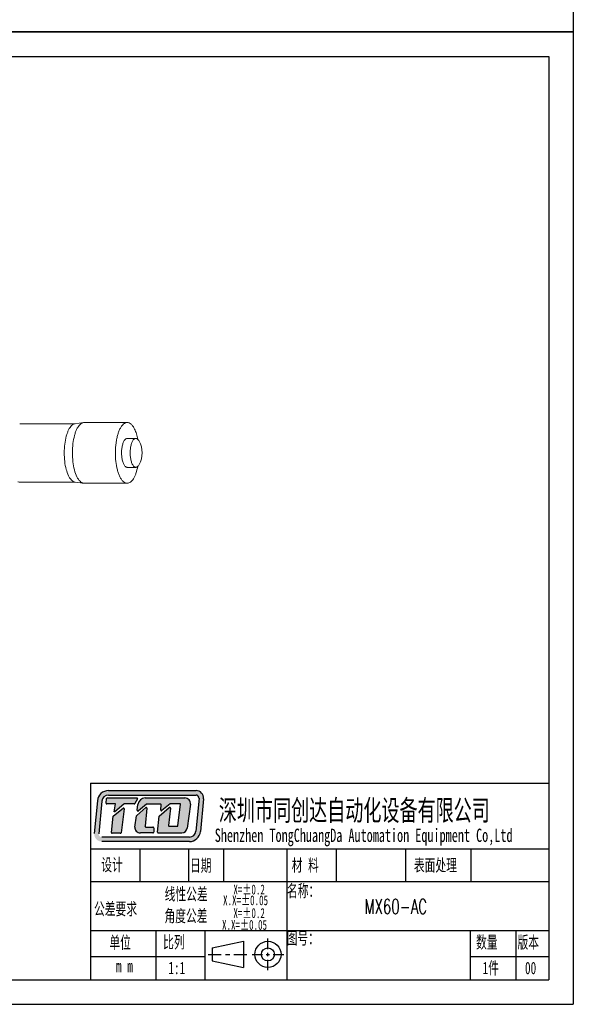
# Model space of a CAD drawing. Header units: millimetres. Extents: x 13711 to 14006, y 235 to 651.
# Tile 2 of 3: x 13887 to 14006, y 235 to 445. Entities that reach past the tile are written whole.
import ezdxf

# ---------------------------------------------------------------- set-up
doc = ezdxf.new("R2010")
doc.units = ezdxf.units.MM
doc.header["$LTSCALE"] = 0.3
for name, color, linetype, lineweight in [('外框', 7, 'Continuous', 30), ('文字', 3, 'Continuous', 13), ('轮廓线', 7, 'Continuous', 20)]:
    doc.layers.add(name, color=color, linetype=linetype, lineweight=lineweight)
doc.styles.add('SLDTEXTSTYLE2', font='txt')
doc.styles.get("Standard").update_dxf_attribs({"font": 'txt.shx', "width": 0.67, "oblique": 5, "bigfont": 'gbcbig.shx'})

# ---------------------------------------------------------------- blocks, each defined once
blk = doc.blocks.new('Y')
at = {"lineweight": 30}
for p, q in [((-4136.76, 2009.27), (-3862.74, 2009.27)), ((-4154.44, 2003.97), (-3857.44, 2003.97)), ((-4154.44, 2003.97), (-3857.44, 2003.97))]:
    blk.add_line(p, q, dxfattribs=at)
for points in [[(-3857.44, 2213.99), (-4154.44, 2213.99), (-4154.44, 2003.97)], [(-4136.76, 2009.27), (-4136.76, 2208.69), (-3862.74, 2208.69)]]:
    blk.add_lwpolyline(points, dxfattribs=at)
blk = doc.blocks.new('W')
at = {"lineweight": 30}
for p, q in [((-3857.44, 2213.99), (-3857.44, 2003.97)), ((-3857.44, 2213.99), (-3857.44, 2003.97)), ((-3862.74, 2208.69), (-3862.74, 2009.27))]:
    blk.add_line(p, q, dxfattribs=at)
blk.add_blockref('Y', (0, 0))

msp = doc.modelspace()

# ---------------------------------------------------------------- hatches: boundary and pattern name
at = {"layer": '外框'}
h = msp.add_hatch(color=256, dxfattribs=at)
h.dxf.hatch_style = 1
h.paths.add_polyline_path([(13924.93, 280.27), (13906.18, 280.27, 0.38719), (13903.81, 278.12), (13903.15, 271.1, 0.441763), (13904.73, 269.37), (13923.5, 269.37, 0.387627), (13925.87, 271.53), (13926.51, 278.54, 0.441309)])
h.paths.add_polyline_path([(13924.93, 279.32, -0.441309), (13925.57, 278.63), (13924.92, 271.62, -0.387627), (13923.5, 270.32), (13904.73, 270.32, -0.441763), (13904.1, 271.01), (13904.75, 278.03, -0.38719), (13906.18, 279.32)], flags=16)
h.paths.add_polyline_path([(13912.24, 278.71, -0.569256), (13912.38, 278.48), (13911.85, 277.5, -0.275159), (13911.71, 277.41), (13909.57, 277.41, 0.178549), (13909.47, 277.38), (13907.53, 275.72), (13907.39, 275.72), (13907.7, 277.42), (13905.82, 277.42, -0.45517), (13905.66, 277.6), (13905.79, 278.56, -0.3737), (13905.95, 278.7)], flags=0)
h.paths.add_polyline_path([(13909.3, 276.5, -0.672884), (13909.56, 276.35), (13908.87, 271.26, -0.375428), (13908.71, 271.13), (13906.98, 271.13, -0.44516), (13906.82, 271.3), (13907.19, 274.78, -0.203266), (13907.25, 274.89)], flags=0)
h.paths.add_polyline_path([(13914.07, 278.71), (13922.56, 278.71, -0.453547), (13923.74, 277.37), (13923.06, 272.25, -0.375944), (13921.88, 271.22), (13916.84, 271.22, -0.443757), (13916.68, 271.4), (13917.02, 274.79), (13919.2, 276.64, -0.678155), (13919.46, 276.5), (13919.06, 272.81, 0.446434), (13919.22, 272.63), (13920.9, 272.63, 0.378328), (13921.06, 272.77), (13921.62, 277.31, 0.451033), (13921.47, 277.48), (13919.48, 277.48, 0.173657), (13919.38, 277.45), (13917.62, 276, -0.663), (13917.36, 276.14), (13917.46, 277.23, 0.43882), (13917.3, 277.4), (13914.41, 277.4, 0.175395), (13914.31, 277.36), (13912.59, 275.93, -0.680756), (13912.33, 276.07), (13912.49, 277.32, -0.377926)], flags=0)
h.paths.add_polyline_path([(13912.24, 274.94), (13914.16, 276.63, -0.684184), (13914.42, 276.49), (13914.01, 272.66, 0.446288), (13914.16, 272.48), (13915.7, 272.48, -0.414214), (13915.86, 272.32), (13915.86, 271.38, -0.414214), (13915.7, 271.22), (13913.01, 271.22, -0.429482), (13911.82, 272.47), (13912.19, 274.85, -0.175829)], flags=0)
h.paths.add_polyline_path([(13912.38, 278.48, 0.569256), (13912.24, 278.71), (13905.95, 278.7, 0.3737), (13905.79, 278.56), (13905.66, 277.6, 0.45517), (13905.82, 277.42), (13907.7, 277.42), (13907.39, 275.72), (13907.53, 275.72), (13909.47, 277.38, -0.178549), (13909.57, 277.41), (13911.71, 277.41, 0.275159), (13911.85, 277.5)], flags=0)
h.paths.add_polyline_path([(13909.56, 276.35, 0.672884), (13909.3, 276.5), (13907.25, 274.89, 0.203266), (13907.19, 274.78), (13906.82, 271.3, 0.44516), (13906.98, 271.13), (13908.71, 271.13, 0.375428), (13908.87, 271.26)], flags=0)
h.paths.add_polyline_path([(13914.42, 276.49, 0.684184), (13914.16, 276.63), (13912.24, 274.94, 0.175829), (13912.19, 274.85), (13911.82, 272.47, 0.429482), (13913.01, 271.22), (13915.7, 271.22, 0.414214), (13915.86, 271.38), (13915.86, 272.32, 0.414214), (13915.7, 272.48), (13914.16, 272.48, -0.446288), (13914.01, 272.66)], flags=0)
h.paths.add_polyline_path([(13922.56, 278.71), (13914.07, 278.71, 0.377926), (13912.49, 277.32), (13912.33, 276.07, 0.680756), (13912.59, 275.93), (13914.31, 277.36, -0.175395), (13914.41, 277.4), (13917.3, 277.4, -0.43882), (13917.46, 277.23), (13917.36, 276.14, 0.663), (13917.62, 276), (13919.38, 277.45, -0.173657), (13919.48, 277.48), (13921.47, 277.48, -0.451033), (13921.62, 277.31), (13921.06, 272.77, -0.378328), (13920.9, 272.63), (13919.22, 272.63, -0.446434), (13919.06, 272.81), (13919.46, 276.5, 0.678155), (13919.2, 276.64), (13917.02, 274.79), (13916.68, 271.4, 0.443757), (13916.84, 271.22), (13921.88, 271.22, 0.375944), (13923.06, 272.25), (13923.74, 277.37, 0.453547)], flags=0)
h = msp.add_hatch(color=256, dxfattribs=at)
h.dxf.hatch_style = 1
h.paths.add_polyline_path([(13912.38, 278.48, 0.569256), (13912.24, 278.71), (13905.95, 278.7, 0.3737), (13905.79, 278.56), (13905.66, 277.6, 0.45517), (13905.82, 277.42), (13907.7, 277.42), (13907.39, 275.72), (13907.53, 275.72), (13909.47, 277.38, -0.178549), (13909.57, 277.41), (13911.71, 277.41, 0.275159), (13911.85, 277.5)])
h.paths.add_polyline_path([(13909.56, 276.35, 0.672884), (13909.3, 276.5), (13907.25, 274.89, 0.203266), (13907.19, 274.78), (13906.82, 271.3, 0.44516), (13906.98, 271.13), (13908.71, 271.13, 0.375428), (13908.87, 271.26)])
h.paths.add_polyline_path([(13914.42, 276.49, 0.684184), (13914.16, 276.63), (13912.24, 274.94, 0.175829), (13912.19, 274.85), (13911.82, 272.47, 0.429482), (13913.01, 271.22), (13915.7, 271.22, 0.414214), (13915.86, 271.38), (13915.86, 272.32, 0.414214), (13915.7, 272.48), (13914.16, 272.48, -0.446288), (13914.01, 272.66)])
h.paths.add_polyline_path([(13922.56, 278.71), (13914.07, 278.71, 0.377926), (13912.49, 277.32), (13912.33, 276.07, 0.680756), (13912.59, 275.93), (13914.31, 277.36, -0.175395), (13914.41, 277.4), (13917.3, 277.4, -0.43882), (13917.46, 277.23), (13917.36, 276.14, 0.663), (13917.62, 276), (13919.38, 277.45, -0.173657), (13919.48, 277.48), (13921.47, 277.48, -0.451033), (13921.62, 277.31), (13921.06, 272.77, -0.378328), (13920.9, 272.63), (13919.22, 272.63, -0.446434), (13919.06, 272.81), (13919.46, 276.5, 0.678155), (13919.2, 276.64), (13917.02, 274.79), (13916.68, 271.4, 0.443757), (13916.84, 271.22), (13921.88, 271.22, 0.375944), (13923.06, 272.25), (13923.74, 277.37, 0.453547)])

# ---------------------------------------------------------------- linework, layer by layer
at = {"layer": '外框', "lineweight": 30}
for p, q in [((13902.31, 281.84), (14000.47, 281.84)), ((13902.31, 281.84), (13902.31, 239.77)), ((13905.66, 277.6), (13905.79, 278.56)), ((13903.81, 278.12), (13903.15, 271.1)), ((13904.75, 278.03), (13904.1, 271.01)), ((13912.88, 267.82), (13912.88, 260.8)), ((13923.35, 267.82), (13923.35, 260.8)), ((13930.82, 267.82), (13930.82, 260.8)), ((13944.38, 267.82), (13944.38, 239.77)), ((13954.97, 267.82), (13954.97, 260.8)), ((13969.76, 267.82), (13969.76, 260.8)), ((13983.81, 267.82), (13983.81, 260.8)), ((13902.31, 260.8), (14000.47, 260.8)), ((13902.31, 250.29), (14000.47, 250.29)), ((13916.33, 250.29), (13916.33, 239.77)), ((13926.85, 250.29), (13926.85, 239.77)), ((13983.64, 250.29), (13983.64, 239.77)), ((13993.45, 250.29), (13993.45, 239.77)), ((13928.4, 246.6), (13935.12, 248)), ((13935.12, 248), (13935.12, 242.39)), ((13940.33, 246.32), (13940.33, 248.58)), ((13902.31, 244.73), (13926.85, 244.73)), ((13927.54, 245.2), (13930.3, 245.2)), ((13928.4, 246.6), (13928.4, 243.79)), ((13931.22, 245.2), (13932.14, 245.2)), ((13933.06, 245.2), (13935.82, 245.2)), ((13936.94, 245.2), (13939.2, 245.2)), ((13939.95, 245.2), (13940.7, 245.2)), ((13940.33, 244.82), (13940.33, 245.57)), ((13941.45, 245.2), (13943.71, 245.2)), ((13983.64, 244.73), (14000.47, 244.73)), ((13928.4, 243.79), (13935.12, 242.39)), ((13940.33, 241.81), (13940.33, 244.07))]:
    msp.add_line(p, q, dxfattribs=at)
at = {"layer": '外框'}
for p, q in [((13905.95, 278.7), (13912.24, 278.71)), ((13906.18, 280.27), (13924.93, 280.27)), ((13906.18, 279.32), (13924.93, 279.32)), ((13912.38, 278.48), (13911.85, 277.5)), ((13914.07, 278.71), (13922.56, 278.71)), ((13925.57, 278.63), (13924.92, 271.62)), ((13926.51, 278.54), (13925.87, 271.53)), ((13907.7, 277.42), (13905.82, 277.42)), ((13907.25, 274.89), (13909.3, 276.5)), ((13907.39, 275.72), (13907.7, 277.42)), ((13909.47, 277.38), (13907.53, 275.72)), ((13909.56, 276.35), (13908.87, 271.26)), ((13911.71, 277.41), (13909.57, 277.41)), ((13912.24, 274.94), (13914.16, 276.63)), ((13912.33, 276.07), (13912.49, 277.32)), ((13914.31, 277.36), (13912.59, 275.93)), ((13914.42, 276.49), (13914.01, 272.66)), ((13917.3, 277.4), (13914.41, 277.4)), ((13917.02, 274.79), (13919.2, 276.64)), ((13917.36, 276.14), (13917.46, 277.23)), ((13919.38, 277.45), (13917.62, 276)), ((13919.46, 276.5), (13919.06, 272.81)), ((13921.47, 277.48), (13919.48, 277.48)), ((13921.06, 272.77), (13921.62, 277.31)), ((13923.74, 277.37), (13923.06, 272.25)), ((13906.82, 271.3), (13907.19, 274.78)), ((13907.53, 275.72), (13907.39, 275.72)), ((13911.82, 272.47), (13912.19, 274.85)), ((13916.68, 271.4), (13917.02, 274.79)), ((13914.16, 272.48), (13915.7, 272.48)), ((13915.86, 272.32), (13915.86, 271.38)), ((13919.22, 272.63), (13920.9, 272.63)), ((13923.5, 270.32), (13904.73, 270.32)), ((13908.71, 271.13), (13906.98, 271.13)), ((13915.7, 271.22), (13913.01, 271.22)), ((13916.84, 271.22), (13921.88, 271.22)), ((13902.31, 267.82), (14000.47, 267.82)), ((13923.5, 269.37), (13904.73, 269.37))]:
    msp.add_line(p, q, dxfattribs=at)
at = {"layer": '外框', "lineweight": 30}
for radius in [2.8, 1.4]:
    msp.add_circle((13940.33, 245.2), radius, dxfattribs=at)
at = {"layer": '外框'}
for centre, radius, start, end in [((13906.18, 277.89), 2.38, 90, 174.6637), ((13906.18, 277.89), 1.43, 90, 174.6637), ((13912.24, 278.55), 0.159, 331.5389, 90.1428), ((13914.07, 277.13), 1.59, 90, 172.8115), ((13922.56, 277.52), 1.19, 352.4138, 90), ((13924.93, 278.69), 1.59, 354.7507, 90), ((13924.93, 278.69), 0.635, 354.7507, 90), ((13909.4, 276.37), 0.159, 352.3102, 128.0541), ((13909.57, 277.25), 0.159, 90, 130.4936), ((13911.71, 277.57), 0.159, 270, 331.5389), ((13914.27, 276.51), 0.159, 353.7974, 131.3146), ((13914.41, 277.24), 0.159, 90, 129.7928), ((13917.3, 277.24), 0.159, 355.2286, 90), ((13919.3, 276.52), 0.159, 353.7695, 130.3428), ((13919.48, 277.33), 0.159, 90, 129.4062), ((13921.47, 277.33), 0.159, 352.8922, 90), ((13907.34, 274.76), 0.159, 128.0541, 174.0132), ((13912.35, 274.82), 0.159, 131.3146, 171.2038), ((13912.49, 276.05), 0.159, 172.8115, 309.7928), ((13917.52, 276.12), 0.159, 175.2286, 309.4062), ((13913.01, 272.41), 1.19, 177.0294, 270), ((13914.16, 272.64), 0.159, 173.7974, 270), ((13915.7, 272.32), 0.159, 0, 90), ((13919.22, 272.79), 0.159, 173.7695, 270), ((13920.9, 272.79), 0.159, 270, 352.8922), ((13921.88, 272.41), 1.19, 270, 352.4138), ((13906.98, 271.29), 0.159, 174.0132, 270), ((13908.71, 271.29), 0.159, 270, 352.3102), ((13915.7, 271.38), 0.159, 270, 0), ((13916.84, 271.38), 0.159, 174.2816, 270), ((13923.5, 271.75), 1.43, 270, 354.7507), ((13923.5, 271.75), 2.38, 270, 354.7507)]:
    msp.add_arc(centre, radius, start, end, dxfattribs=at)
at = {"layer": '外框', "lineweight": 30}
for centre, start, end in [((13905.95, 278.54), 90.1428, 172.1056), ((13905.82, 277.57), 172.1056, 270)]:
    msp.add_arc(centre, 0.159, start, end, dxfattribs=at)
at = {"layer": '轮廓线'}
for p, q in [((13887.17, 358.85), (13899.08, 358.85)), ((13899.01, 358.84), (13900.85, 359.09)), ((13900.85, 359.09), (13900.99, 359.1)), ((13900.99, 359.1), (13910.2, 359.1)), ((13910.2, 355.7), (13912.04, 355.7)), ((13910.2, 349.5), (13912.04, 349.5)), ((13887.17, 346.35), (13899.08, 346.35)), ((13899.01, 346.36), (13900.85, 346.11)), ((13900.85, 346.11), (13900.99, 346.1)), ((13900.99, 346.1), (13910.2, 346.1))]:
    msp.add_line(p, q, dxfattribs=at)
msp.add_arc((13908.07, 352.6), 5.31, 331.769, 28.2309, dxfattribs=at)
for points, knots in [([(13897.63, 347.7), (13897.41, 348.14), (13897.07, 349.15), (13896.77, 350.82), (13896.67, 352.64), (13896.78, 354.45), (13897.05, 355.88), (13897.36, 356.89), (13897.63, 357.52), (13897.93, 358.05), (13898.27, 358.45), (13898.62, 358.73), (13898.89, 358.82), (13899.01, 358.84)], [0, 0, 0, 0, 0.12183, 0.265314, 0.42033, 0.575078, 0.717797, 0.781458, 0.838624, 0.888705, 0.931623, 0.96809, 1, 1, 1, 1]), ([(13899.41, 347.5), (13899.19, 347.96), (13898.83, 349.02), (13898.52, 350.75), (13898.42, 352.64), (13898.53, 354.53), (13898.8, 356.01), (13899.13, 357.06), (13899.41, 357.72), (13899.73, 358.27), (13900.07, 358.69), (13900.44, 358.97), (13900.72, 359.07), (13900.85, 359.09)], [0, 0, 0, 0, 0.12183, 0.265314, 0.42033, 0.575078, 0.717797, 0.781458, 0.838624, 0.888705, 0.931623, 0.96809, 1, 1, 1, 1]), ([(13908.62, 347.5), (13908.51, 347.73), (13908.31, 348.21), (13907.99, 349.3), (13907.72, 350.83), (13907.63, 352.76), (13907.74, 354.4), (13907.95, 355.64), (13908.15, 356.48), (13908.41, 357.23), (13908.7, 357.87), (13909.03, 358.4), (13909.39, 358.79), (13909.78, 359.04), (13910.06, 359.1), (13910.2, 359.1)], [0, 0, 0, 0, 0.058471, 0.123571, 0.269152, 0.426131, 0.582019, 0.655688, 0.72458, 0.787498, 0.843525, 0.892152, 0.933491, 0.96862, 1, 1, 1, 1]), ([(13910.2, 359.1), (13910.34, 359.1), (13910.65, 359.02), (13911.07, 358.73), (13911.45, 358.27), (13911.67, 357.9), (13911.77, 357.69)], [0, 0, 0, 0, 0.195442, 0.417901, 0.684062, 1, 1, 1, 1]), ([(13911.77, 357.69), (13911.93, 357.37), (13912.2, 356.65), (13912.38, 355.9), (13912.46, 355.5)], [0, 0, 0, 0, 0.46585, 1, 1, 1, 1]), ([(13910.2, 355.7), (13910.13, 355.7), (13910, 355.67), (13909.81, 355.55), (13909.64, 355.36), (13909.42, 355.01), (13909.2, 354.42), (13909.03, 353.59), (13908.97, 352.68), (13909.01, 351.75), (13909.16, 350.91), (13909.34, 350.39), (13909.45, 350.17)], [0, 0, 0, 0, 0.031393, 0.066536, 0.107891, 0.15654, 0.275362, 0.417883, 0.573834, 0.730878, 0.87652, 1, 1, 1, 1]), ([(13912.04, 355.7), (13911.97, 355.7), (13911.84, 355.67), (13911.65, 355.55), (13911.48, 355.36), (13911.26, 355.01), (13911.04, 354.42), (13910.88, 353.59), (13910.81, 352.68), (13910.86, 351.75), (13911, 350.91), (13911.18, 350.39), (13911.29, 350.17)], [0, 0, 0, 0, 0.031394, 0.066537, 0.107891, 0.156539, 0.275361, 0.417885, 0.573837, 0.730884, 0.876522, 1, 1, 1, 1]), ([(13912.75, 355.11), (13912.7, 355.19), (13912.6, 355.35), (13912.43, 355.54), (13912.24, 355.67), (13912.1, 355.7), (13912.04, 355.7)], [0, 0, 0, 0, 0.31182, 0.57639, 0.800425, 1, 1, 1, 1]), ([(13909.45, 350.17), (13909.49, 350.07), (13909.6, 349.89), (13909.78, 349.67), (13909.98, 349.53), (13910.13, 349.5), (13910.2, 349.5)], [0, 0, 0, 0, 0.315866, 0.582116, 0.804549, 1, 1, 1, 1]), ([(13912.04, 349.5), (13911.97, 349.5), (13911.82, 349.53), (13911.62, 349.67), (13911.44, 349.89), (13911.34, 350.07), (13911.29, 350.17)], [0, 0, 0, 0, 0.195453, 0.417887, 0.684137, 1, 1, 1, 1]), ([(13912.75, 350.09), (13912.7, 350), (13912.6, 349.84), (13912.43, 349.65), (13912.24, 349.53), (13912.1, 349.5), (13912.04, 349.5)], [0, 0, 0, 0, 0.311766, 0.576305, 0.800411, 1, 1, 1, 1]), ([(13912.46, 349.69), (13912.36, 349.19), (13912.18, 348.48), (13911.83, 347.61), (13911.55, 347.08), (13911.24, 346.66), (13910.91, 346.34), (13910.56, 346.14), (13910.31, 346.1), (13910.2, 346.1)], [0, 0, 0, 0, 0.33929, 0.487817, 0.620073, 0.735541, 0.835037, 0.921372, 1, 1, 1, 1]), ([(13886.78, 346.43), (13886.81, 346.41), (13886.94, 346.37), (13887.07, 346.35), (13887.17, 346.35)], [0, 0, 0, 0, 0.257949, 1, 1, 1, 1]), ([(13899.01, 346.36), (13898.88, 346.37), (13898.61, 346.47), (13898.25, 346.76), (13897.91, 347.18), (13897.72, 347.51), (13897.63, 347.7)], [0, 0, 0, 0, 0.196523, 0.422023, 0.688481, 1, 1, 1, 1]), ([(13899.41, 347.5), (13899.51, 347.31), (13899.7, 346.96), (13900.05, 346.52), (13900.43, 346.22), (13900.72, 346.12), (13900.85, 346.11)], [0, 0, 0, 0, 0.311519, 0.577977, 0.803477, 1, 1, 1, 1]), ([(13910.2, 346.1), (13910.05, 346.1), (13909.74, 346.17), (13909.32, 346.46), (13908.94, 346.92), (13908.72, 347.3), (13908.62, 347.5)], [0, 0, 0, 0, 0.195442, 0.417901, 0.684062, 1, 1, 1, 1])]:
    msp.add_open_spline(points, degree=3, knots=knots, dxfattribs=at)

# ---------------------------------------------------------------- block references
at = {"layer": '外框', "lineweight": 25, "xscale": 0.991439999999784, "yscale": 0.9914400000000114, "zscale": 0.9914399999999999}
for p in [(17830.14, -1544.08), (17830.14, -1752.3)]:
    msp.add_blockref('W', p, dxfattribs=at)

# ---------------------------------------------------------------- texts
at = {"layer": '外框', "style": 'SLDTEXTSTYLE2', "width": 0.67}
for s, height, p in [('深圳市同创达自动化设备有限公司', 4.4417, (13929.81, 273.85)), ('Shenzhen TongChuangDa Automation Equipment Co,Ltd', 2.8553, (13928.94, 269.28)), ('设计', 2.644, (13904.64, 263.08)), ('日期', 2.644, (13923.64, 262.94)), ('材 料', 2.644, (13945.42, 262.99)), ('表面处理', 2.644, (13971.59, 262.99)), ('线性公差', 2.644, (13918.21, 256.8)), ('X=±0.2', 2.115, (13932.93, 258.04)), ('名称：', 2.644, (13944.41, 257.5)), ('X.X=±0.05', 2.115, (13930.72, 255.74)), ('公差要求', 2.644, (13903.09, 253.63)), ('角度公差', 2.644, (13918.17, 252.14)), ('X=±0.2', 2.115, (13932.93, 252.99)), ('X.X=±0.05', 2.115, (13930.5, 250.47)), ('单位', 2.644, (13906.37, 246.45)), ('比列', 2.644, (13917.88, 246.53)), ('图号：', 2.644, (13944.34, 247.36)), ('数量', 2.644, (13984.9, 246.49)), ('版本', 2.644, (13993.77, 246.49)), (' m m', 2.644, (13906.59, 241.39)), ('1:1', 2.644, (13919.01, 240.97)), ('1件', 2.644, (13986.3, 240.97)), ('00', 2.644, (13995.37, 240.97))]:
    msp.add_text(s, height=height, dxfattribs=at).set_placement(p)
at = {"layer": '文字', "ltscale": 0.3, "width": 0.67}
msp.add_text('   MX60-AC', height=3.143, dxfattribs=at).set_placement((13954.85, 253.88))

doc.saveas('drawing.dxf')
